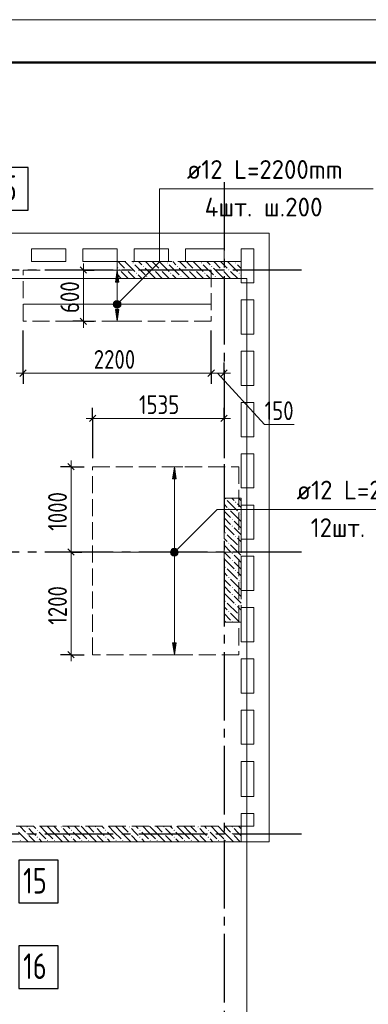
# Model space of a CAD drawing. Header units: millimetres. Extents: x 0 to 31317, y 0 to 42000.
# Tile 11 of 12: x 19434 to 23512, y 30477 to 42000. Entities that reach past the tile are written whole.
import ezdxf

# ---------------------------------------------------------------- set-up
doc = ezdxf.new("R2010")
doc.units = ezdxf.units.MM
doc.linetypes.add('______2', pattern=[270, 200, -70])
doc.linetypes.add('______5', pattern=[1100, 800, -100, 100, -100])
for name, color, linetype, lineweight in [('Standard', 7, 'Continuous', 25), ('ДОП Верх по У', 7, 'Continuous', 25), ('ЖБ Перекрытие верхний уровень', 7, 'Continuous', 35), ('ЖБ Пилон', 7, 'Continuous', 35), ('ЖБ Стена верхний уровень', 7, 'Continuous', 35), ('Оси', 40, '______5', 18), ('Позиционная метка номер позиции', 7, 'Continuous', 13), ('Примечания', 7, 'Continuous', 25)]:
    doc.layers.add(name, color=color, linetype=linetype, lineweight=lineweight)
doc.styles.add('GOST 2.304-81', font='txt')
doc.styles.add('ISOCPEUR', font='txt')

msp = doc.modelspace()

# ---------------------------------------------------------------- hatches: boundary and pattern name
at = {"layer": 'ДОП Верх по У', "linetype": 'Continuous', "lineweight": 13, "transparency": 33554687}
for points in [[(20594, 38930), (20574, 39070), (20554, 38930)], [(20536, 38670), (20611, 38670), (20606, 38689)], [(20536, 38670), (20606, 38689), (20542, 38689)], [(20542, 38651), (20611, 38670), (20536, 38670)], [(20542, 38689), (20606, 38689), (20593, 38702)], [(20542, 38689), (20593, 38702), (20555, 38702)], [(20542, 38651), (20606, 38651), (20611, 38670)], [(20555, 38638), (20606, 38651), (20542, 38651)], [(20555, 38702), (20593, 38702), (20574, 38708)], [(20555, 38638), (20593, 38638), (20606, 38651)], [(20593, 38638), (20555, 38638), (20574, 38633)], [(21263, 36628), (21243, 36768), (21223, 36628)], [(21205, 35768), (21280, 35768), (21275, 35787)], [(21205, 35768), (21275, 35787), (21211, 35787)], [(21211, 35749), (21280, 35768), (21205, 35768)], [(21211, 35787), (21275, 35787), (21262, 35800)], [(21211, 35787), (21262, 35800), (21224, 35800)], [(21211, 35749), (21275, 35749), (21280, 35768)], [(21224, 35736), (21275, 35749), (21211, 35749)], [(21224, 35800), (21262, 35800), (21243, 35805)], [(21224, 35736), (21262, 35736), (21275, 35749)], [(21262, 35736), (21224, 35736), (21243, 35731)]]:
    msp.add_hatch(color=7, dxfattribs=at).paths.add_polyline_path(points)
for points in [[(20594, 38610), (20574, 38470), (20554, 38610)], [(21263, 34708), (21243, 34568), (21223, 34708)]]:
    msp.add_hatch(color=7, dxfattribs=at).paths.add_polyline_path(points, flags=16)
at = {"layer": 'ЖБ Пилон', "linetype": 'Continuous', "lineweight": 18, "transparency": 33554687}
for points in [[(20594, 39073), (20601, 39080), (20607, 39073), (20601, 39067)], [(20674, 39073), (20681, 39080), (20687, 39073), (20681, 39067)], [(20754, 39153), (20761, 39160), (20767, 39153), (20761, 39147)], [(20874, 39113), (20881, 39120), (20887, 39113), (20881, 39107)], [(20994, 39073), (21001, 39080), (21007, 39073), (21001, 39067)], [(21074, 39073), (21081, 39080), (21087, 39073), (21081, 39067)], [(21154, 39153), (21161, 39160), (21167, 39153), (21161, 39147)], [(21274, 39113), (21281, 39120), (21287, 39113), (21281, 39107)], [(21394, 39073), (21401, 39080), (21407, 39073), (21401, 39067)], [(21474, 39073), (21481, 39080), (21487, 39073), (21481, 39067)], [(21554, 39153), (21561, 39160), (21567, 39153), (21561, 39147)], [(21674, 39113), (21681, 39120), (21687, 39113), (21681, 39107)], [(21794, 39073), (21801, 39080), (21807, 39073), (21801, 39067)], [(21874, 39073), (21881, 39080), (21887, 39073), (21881, 39067)], [(21954, 39153), (21961, 39160), (21967, 39153), (21961, 39147)], [(20794, 39033), (20801, 39040), (20807, 39033), (20801, 39027)], [(20914, 38993), (20921, 39000), (20927, 38993), (20921, 38987)], [(21194, 39033), (21201, 39040), (21207, 39033), (21201, 39027)], [(21314, 38993), (21321, 39000), (21327, 38993), (21321, 38987)], [(21594, 39033), (21601, 39040), (21607, 39033), (21601, 39027)], [(21714, 38993), (21721, 39000), (21727, 38993), (21721, 38987)], [(21994, 39033), (22001, 39040), (22007, 39033), (22001, 39027)], [(21834, 36393), (21841, 36400), (21847, 36393), (21841, 36387)], [(21954, 36353), (21961, 36360), (21967, 36353), (21961, 36347)], [(21874, 36273), (21881, 36280), (21887, 36273), (21881, 36267)], [(21994, 36233), (22001, 36240), (22007, 36233), (22001, 36227)], [(21914, 36153), (21921, 36160), (21927, 36153), (21921, 36147)], [(21914, 36073), (21921, 36080), (21927, 36073), (21921, 36067)], [(21834, 35993), (21841, 36000), (21847, 35993), (21841, 35987)], [(21954, 35953), (21961, 35960), (21967, 35953), (21961, 35947)], [(21874, 35873), (21881, 35880), (21887, 35873), (21881, 35867)], [(21994, 35833), (22001, 35840), (22007, 35833), (22001, 35827)], [(21914, 35753), (21921, 35760), (21927, 35753), (21921, 35747)], [(21914, 35673), (21921, 35680), (21927, 35673), (21921, 35667)], [(21834, 35593), (21841, 35600), (21847, 35593), (21841, 35587)], [(21954, 35553), (21961, 35560), (21967, 35553), (21961, 35547)], [(21874, 35473), (21881, 35480), (21887, 35473), (21881, 35467)], [(21994, 35433), (22001, 35440), (22007, 35433), (22001, 35427)], [(21914, 35353), (21921, 35360), (21927, 35353), (21921, 35347)], [(21914, 35273), (21921, 35280), (21927, 35273), (21921, 35267)], [(21834, 35193), (21841, 35200), (21847, 35193), (21841, 35187)], [(21954, 35153), (21961, 35160), (21967, 35153), (21961, 35147)], [(21874, 35073), (21881, 35080), (21887, 35073), (21881, 35067)], [(21994, 35033), (22001, 35040), (22007, 35033), (22001, 35027)], [(21914, 34953), (21921, 34960), (21927, 34953), (21924, 34950), (21918, 34950)]]:
    msp.add_hatch(color=7, dxfattribs=at).paths.add_polyline_path(points, flags=16)
at = {"layer": 'ЖБ Стена верхний уровень', "linetype": 'Continuous', "lineweight": 18, "transparency": 33554687}
for points in [[(19514, 32553), (19521, 32560), (19527, 32553), (19521, 32547)], [(19634, 32513), (19641, 32520), (19647, 32513), (19641, 32507)], [(19914, 32553), (19921, 32560), (19927, 32553), (19921, 32547)], [(20034, 32513), (20041, 32520), (20047, 32513), (20041, 32507)], [(20314, 32553), (20321, 32560), (20327, 32553), (20321, 32547)], [(20434, 32513), (20441, 32520), (20447, 32513), (20441, 32507)], [(20714, 32553), (20721, 32560), (20727, 32553), (20721, 32547)], [(20834, 32513), (20841, 32520), (20847, 32513), (20841, 32507)], [(21114, 32553), (21121, 32560), (21127, 32553), (21121, 32547)], [(21234, 32513), (21241, 32520), (21247, 32513), (21241, 32507)], [(21514, 32553), (21521, 32560), (21527, 32553), (21521, 32547)], [(21634, 32513), (21641, 32520), (21647, 32513), (21641, 32507)], [(21914, 32553), (21921, 32560), (21927, 32553), (21921, 32547)], [(19434, 32393), (19441, 32400), (19447, 32393), (19441, 32387)], [(19514, 32473), (19521, 32480), (19527, 32473), (19521, 32467)], [(19634, 32433), (19641, 32440), (19647, 32433), (19641, 32427)], [(19754, 32393), (19761, 32400), (19767, 32393), (19761, 32387)], [(19834, 32393), (19841, 32400), (19847, 32393), (19841, 32387)], [(19914, 32473), (19921, 32480), (19927, 32473), (19921, 32467)], [(20034, 32433), (20041, 32440), (20047, 32433), (20041, 32427)], [(20154, 32393), (20161, 32400), (20167, 32393), (20161, 32387)], [(20234, 32393), (20241, 32400), (20247, 32393), (20241, 32387)], [(20314, 32473), (20321, 32480), (20327, 32473), (20321, 32467)], [(20434, 32433), (20441, 32440), (20447, 32433), (20441, 32427)], [(20554, 32393), (20561, 32400), (20567, 32393), (20561, 32387)], [(20634, 32393), (20641, 32400), (20647, 32393), (20641, 32387)], [(20714, 32473), (20721, 32480), (20727, 32473), (20721, 32467)], [(20834, 32433), (20841, 32440), (20847, 32433), (20841, 32427)], [(20954, 32393), (20961, 32400), (20967, 32393), (20961, 32387)], [(21034, 32393), (21041, 32400), (21047, 32393), (21041, 32387)], [(21114, 32473), (21121, 32480), (21127, 32473), (21121, 32467)], [(21234, 32433), (21241, 32440), (21247, 32433), (21241, 32427)], [(21354, 32393), (21361, 32400), (21367, 32393), (21361, 32387)], [(21434, 32393), (21441, 32400), (21447, 32393), (21441, 32387)], [(21514, 32473), (21521, 32480), (21527, 32473), (21521, 32467)], [(21634, 32433), (21641, 32440), (21647, 32433), (21641, 32427)], [(21754, 32393), (21761, 32400), (21767, 32393), (21761, 32387)], [(21834, 32393), (21841, 32400), (21847, 32393), (21841, 32387)], [(21914, 32473), (21921, 32480), (21927, 32473), (21921, 32467)]]:
    msp.add_hatch(color=7, dxfattribs=at).paths.add_polyline_path(points, flags=16)
at = {"layer": 'Позиционная метка номер позиции', "linetype": 'Continuous', "lineweight": 13, "transparency": 33554687}
for points in [[(20531, 38681), (20606, 38638), (20542, 38702)], [(20531, 38659), (20585, 38627), (20531, 38681)], [(20531, 38681), (20585, 38627), (20606, 38638)], [(20563, 38627), (20531, 38659), (20542, 38638)], [(20531, 38659), (20563, 38627), (20585, 38627)], [(20542, 38702), (20617, 38659), (20563, 38713)], [(20542, 38702), (20606, 38638), (20617, 38659)], [(20563, 38713), (20617, 38659), (20617, 38681)], [(20563, 38713), (20617, 38681), (20585, 38713)], [(20585, 38713), (20617, 38681), (20606, 38702)], [(21200, 35779), (21275, 35736), (21211, 35800)], [(21200, 35757), (21254, 35725), (21200, 35779)], [(21200, 35779), (21254, 35725), (21275, 35736)], [(21232, 35725), (21200, 35757), (21211, 35736)], [(21200, 35757), (21232, 35725), (21254, 35725)], [(21211, 35800), (21286, 35757), (21232, 35811)], [(21211, 35800), (21275, 35736), (21286, 35757)], [(21232, 35811), (21286, 35757), (21286, 35779)], [(21232, 35811), (21286, 35779), (21254, 35811)], [(21254, 35811), (21286, 35779), (21275, 35800)]]:
    msp.add_hatch(color=7, dxfattribs=at).paths.add_polyline_path(points)

# ---------------------------------------------------------------- linework, layer by layer
at = {"layer": 'Standard', "color": 251, "linetype": 'Continuous', "lineweight": -3, "true_color": 0x656565, "transparency": 33554687}
for p, q in [((20180, 39070), (20055, 39070)), ((20180, 39070), (20104, 39070)), ((20180, 39070), (20305, 39070)), ((20180, 38470), (20055, 38470)), ((20180, 38470), (20104, 38470)), ((20180, 38470), (20305, 38470)), ((21674, 37864), (21674, 38364)), ((19474, 37864), (19474, 37989)), ((21674, 37864), (21674, 37989)), ((21824, 37864), (21824, 37989)), ((19474, 37864), (19474, 37739)), ((21674, 37864), (21674, 37739)), ((21824, 37864), (21824, 37908)), ((21824, 37864), (21824, 37739)), ((20287, 37334), (20287, 37459)), ((21824, 37334), (21824, 37459)), ((20287, 37334), (20287, 37209)), ((20287, 37334), (20287, 36868)), ((21824, 37334), (21824, 37209)), ((21824, 37334), (21824, 36868)), ((20036, 36768), (19911, 36768)), ((20036, 36768), (20161, 36768)), ((20036, 36768), (20187, 36768)), ((20036, 35770), (19911, 35770)), ((20036, 35770), (20161, 35770)), ((20036, 35770), (20036, 35770)), ((20036, 34568), (19911, 34568)), ((20036, 34568), (20161, 34568)), ((20036, 34568), (20187, 34568))]:
    msp.add_line(p, q, dxfattribs=at)
at = {"layer": 'Standard', "color": 7, "linetype": 'Continuous', "lineweight": 25, "transparency": 33554687}
for p, q in [((20142, 39108), (20217, 39033)), ((20142, 38508), (20217, 38433)), ((19436, 37826), (19511, 37901)), ((21636, 37826), (21711, 37901)), ((21786, 37826), (21861, 37901)), ((20249, 37297), (20324, 37372)), ((21786, 37297), (21861, 37372)), ((19998, 36805), (20073, 36731)), ((19998, 35808), (20073, 35733)), ((19998, 34605), (20073, 34531))]:
    msp.add_line(p, q, dxfattribs=at)
at = {"layer": 'Standard', "color": 7, "linetype": 'Continuous', "lineweight": 13, "transparency": 33554687}
for p, q in [((20180, 39070), (20180, 39145)), ((20180, 38470), (20180, 38395)), ((19394, 37864), (19474, 37864)), ((19474, 37864), (21674, 37864)), ((21674, 37864), (21824, 37864)), ((21749, 37864), (22299, 37264)), ((21824, 37864), (21899, 37864)), ((20287, 37334), (20212, 37334)), ((20287, 37334), (21824, 37334)), ((21824, 37334), (21899, 37334)), ((22299, 37264), (22643, 37264)), ((20036, 36768), (20036, 36843)), ((20036, 35770), (20036, 34568)), ((20036, 34568), (20036, 34493))]:
    msp.add_line(p, q, dxfattribs=at)
msp.add_lwpolyline([(0, 0), (29700, 0), (29700, 42000), (0, 42000), (0, 0)], close=True, dxfattribs=at)
at = {"layer": 'Standard', "color": 7, "linetype": 'Continuous', "lineweight": 50, "transparency": 33554687}
msp.add_lwpolyline([(2000, 41500), (29200, 41500), (29200, 500), (2000, 500), (2000, 41500)], close=True, dxfattribs=at)
at = {"layer": 'Standard', "color": 7, "linetype": 'Continuous', "lineweight": 13, "transparency": 33554687}
for points in [[(20180, 39070), (20180, 38471), (20180, 38471), (20180, 38470)], [(20036, 36768), (20036, 35933), (20036, 35933), (20036, 35770)]]:
    msp.add_lwpolyline(points, dxfattribs=at)
at = {"layer": 'Standard', "color": 254, "linetype": 'Continuous', "lineweight": 18, "true_color": 0xc4c4ff, "transparency": 33554687}
msp.add_lwpolyline([(7706, 18130), (22093, 18130), (22093, 38970), (7706, 38970), (7706, 18130)], dxfattribs=at)
at = {"layer": 'Standard', "color": 251, "linetype": 'Continuous', "lineweight": -3, "true_color": 0x656565, "transparency": 33554687}
msp.add_lwpolyline([(19474, 37864), (19474, 37881), (19474, 37881), (19474, 38364)], dxfattribs=at)
at = {"layer": 'ДОП Верх по У', "color": 7, "linetype": 'Continuous', "lineweight": 13, "transparency": 33554687}
for p, q in [((21369, 40020), (23455, 40020)), ((22654, 36268), (24740, 36268))]:
    msp.add_line(p, q, dxfattribs=at)
at = {"layer": 'ДОП Верх по У', "color": 251, "linetype": 'Continuous', "lineweight": 13, "true_color": 0x494949, "transparency": 33554687}
for p, q in [((20574, 39070), (20474, 39070)), ((20574, 39070), (20554, 38930)), ((20594, 38930), (20574, 39070)), ((20574, 39070), (20674, 39070)), ((20574, 39070), (20574, 39070)), ((20554, 38930), (20594, 38930)), ((20574, 38700), (20574, 38930)), ((20536, 38670), (20536, 38670)), ((20574, 38470), (20554, 38610)), ((20554, 38610), (20594, 38610)), ((20574, 38610), (20574, 38640)), ((20594, 38610), (20574, 38470)), ((20611, 38670), (20611, 38670)), ((20574, 38470), (20474, 38470)), ((20574, 38470), (20674, 38470)), ((20574, 38470), (20574, 38470)), ((21243, 36768), (21143, 36768)), ((21243, 36768), (21223, 36628)), ((21263, 36628), (21243, 36768)), ((21243, 36768), (21343, 36768)), ((21243, 36768), (21243, 36768)), ((21223, 36628), (21263, 36628)), ((21243, 35798), (21243, 36628)), ((21205, 35768), (21205, 35768)), ((21243, 34708), (21243, 35738)), ((21280, 35768), (21280, 35768)), ((21243, 34568), (21223, 34708)), ((21223, 34708), (21263, 34708)), ((21263, 34708), (21243, 34568)), ((21243, 34568), (21143, 34568)), ((21243, 34568), (21343, 34568)), ((21243, 34568), (21243, 34568))]:
    msp.add_line(p, q, dxfattribs=at)
at = {"layer": 'ДОП Верх по У', "color": 7, "linetype": 'Continuous', "lineweight": 18, "transparency": 33554687}
for p, q in [((21668, 38670), (19480, 38670)), ((20293, 35768), (21993, 35768))]:
    msp.add_line(p, q, dxfattribs=at)
at = {"layer": 'ДОП Верх по У', "color": 7, "linetype": 'Continuous', "lineweight": 25, "transparency": 33554687}
for points in [[(19073, 39770), (19533, 39770), (19533, 40270), (19073, 40270), (19073, 39770)], [(19424, 31663), (19884, 31663), (19884, 32163), (19424, 32163), (19424, 31663)], [(19424, 30663), (19884, 30663), (19884, 31163), (19424, 31163), (19424, 30663)]]:
    msp.add_lwpolyline(points, dxfattribs=at)
at = {"layer": 'ДОП Верх по У', "color": 251, "linetype": 'Continuous', "lineweight": 13, "true_color": 0x494949, "transparency": 33554687}
for centre in [(20574, 38670), (21243, 35768)]:
    msp.add_circle(centre, 37.5, dxfattribs=at)
at = {"layer": 'ЖБ Перекрытие верхний уровень', "color": 7, "linetype": 'Continuous', "lineweight": 18, "transparency": 33554687}
for p, q in [((22354, 39500), (7394, 39500)), ((22354, 32380), (22354, 39500)), ((19574, 39170), (19574, 39320)), ((19574, 39320), (19974, 39320)), ((19974, 39320), (19974, 39170)), ((20174, 39320), (20574, 39320)), ((20174, 39170), (20174, 39320)), ((20574, 39320), (20574, 39170)), ((20774, 39170), (20774, 39320)), ((20774, 39320), (21174, 39320)), ((21174, 39320), (21174, 39170)), ((21374, 39170), (21374, 39320)), ((21374, 39320), (21824, 39320)), ((21824, 39320), (21824, 39170)), ((22024, 39320), (22174, 39320)), ((22024, 38920), (22024, 39320)), ((22174, 39320), (22174, 38920)), ((19974, 39170), (19574, 39170)), ((20574, 39170), (20174, 39170)), ((21174, 39170), (20774, 39170)), ((21824, 39170), (21374, 39170)), ((22174, 38920), (22024, 38920)), ((22024, 38720), (22174, 38720)), ((22024, 38320), (22024, 38720)), ((22174, 38720), (22174, 38320)), ((22174, 38320), (22024, 38320)), ((22024, 38120), (22174, 38120)), ((22024, 37720), (22024, 38120)), ((22174, 38120), (22174, 37720)), ((22174, 37720), (22024, 37720)), ((22024, 37120), (22024, 37520)), ((22024, 37520), (22174, 37520)), ((22174, 37520), (22174, 37120)), ((22174, 37120), (22024, 37120)), ((22024, 36920), (22174, 36920)), ((22024, 36520), (22024, 36920)), ((22174, 36920), (22174, 36520)), ((22174, 36520), (22024, 36520)), ((22024, 35920), (22024, 36320)), ((22024, 36320), (22174, 36320)), ((22174, 36320), (22174, 35920)), ((22174, 35920), (22024, 35920)), ((22024, 35720), (22174, 35720)), ((22024, 35320), (22024, 35720)), ((22174, 35720), (22174, 35320)), ((22174, 35320), (22024, 35320)), ((22024, 34720), (22024, 35120)), ((22024, 35120), (22174, 35120)), ((22174, 35120), (22174, 34720)), ((22174, 34720), (22024, 34720)), ((22024, 34520), (22174, 34520)), ((22024, 34120), (22024, 34520)), ((22174, 34520), (22174, 34120)), ((22174, 34120), (22024, 34120)), ((22024, 33920), (22174, 33920)), ((22024, 33520), (22024, 33920)), ((22174, 33920), (22174, 33520)), ((22174, 33520), (22024, 33520)), ((22024, 33320), (22174, 33320)), ((22024, 32910), (22024, 33320)), ((22174, 33320), (22174, 32910)), ((22174, 32910), (22024, 32910)), ((22024, 32560), (22024, 32710)), ((22024, 32710), (22174, 32710)), ((22174, 32710), (22174, 32560)), ((22174, 32560), (22024, 32560)), ((16424, 32380), (22174, 32380)), ((22174, 32380), (22354, 32380))]:
    msp.add_line(p, q, dxfattribs=at)
at = {"layer": 'ЖБ Пилон', "color": 253, "linetype": '______2', "lineweight": 13, "true_color": 0xa0a0a0, "transparency": 33554687}
for p, q in [((22024, 39170), (20574, 39170)), ((20574, 39170), (20574, 38970)), ((22024, 38970), (22024, 39170)), ((20574, 38970), (22024, 38970)), ((22024, 36400), (21824, 36400)), ((21824, 36400), (21824, 34950)), ((22024, 34950), (22024, 36400)), ((21824, 34950), (22024, 34950))]:
    msp.add_line(p, q, dxfattribs=at)
at = {"layer": 'ЖБ Пилон', "color": 9, "linetype": 'Continuous', "lineweight": 18, "true_color": 0xc7c7c7, "transparency": 33554687}
for p, q in [((20574, 39100), (20581, 39093)), ((20621, 39133), (20584, 39170)), ((20661, 39093), (20621, 39133)), ((20664, 39170), (20781, 39053)), ((20781, 39133), (20901, 39013)), ((20824, 39170), (20861, 39133)), ((21021, 38973), (20901, 39093)), ((20904, 39170), (20981, 39093)), ((21021, 39133), (20984, 39170)), ((21061, 39093), (21021, 39133)), ((21064, 39170), (21181, 39053)), ((21181, 39133), (21301, 39013)), ((21224, 39170), (21261, 39133)), ((21421, 38973), (21301, 39093)), ((21304, 39170), (21381, 39093)), ((21421, 39133), (21384, 39170)), ((21461, 39093), (21421, 39133)), ((21464, 39170), (21581, 39053)), ((21581, 39133), (21701, 39013)), ((21624, 39170), (21661, 39133)), ((21821, 38973), (21701, 39093)), ((21704, 39170), (21781, 39093)), ((21821, 39133), (21784, 39170)), ((21861, 39093), (21821, 39133)), ((21864, 39170), (21981, 39053)), ((21981, 39133), (22024, 39090)), ((20621, 38973), (20574, 39020)), ((20621, 39053), (20701, 38973)), ((20621, 38973), (20624, 38970)), ((20701, 39053), (20784, 38970)), ((20864, 38970), (20821, 39013)), ((20941, 38973), (20944, 38970)), ((21021, 39053), (21101, 38973)), ((21021, 38973), (21024, 38970)), ((21101, 39053), (21184, 38970)), ((21264, 38970), (21221, 39013)), ((21341, 38973), (21344, 38970)), ((21421, 39053), (21501, 38973)), ((21421, 38973), (21424, 38970)), ((21501, 39053), (21584, 38970)), ((21664, 38970), (21621, 39013)), ((21741, 38973), (21744, 38970)), ((21821, 39053), (21901, 38973)), ((21821, 38973), (21824, 38970)), ((21901, 39053), (21984, 38970)), ((22024, 39010), (22021, 39013)), ((21861, 36293), (21824, 36330)), ((21861, 36373), (21981, 36253)), ((21914, 36400), (21941, 36373)), ((21981, 36333), (22024, 36290)), ((21994, 36400), (22024, 36370)), ((21824, 36250), (21901, 36173)), ((21901, 36253), (22021, 36133)), ((22024, 36210), (22021, 36213)), ((21824, 36170), (21901, 36093)), ((21824, 36090), (21941, 35973)), ((21981, 36093), (21941, 36133)), ((22021, 36053), (21981, 36093)), ((21861, 35973), (21981, 35853)), ((21941, 36053), (22024, 35970)), ((21861, 35893), (21824, 35930)), ((21824, 35850), (21901, 35773)), ((21901, 35853), (22021, 35733)), ((21981, 35933), (22024, 35890)), ((21824, 35770), (21901, 35693)), ((21981, 35693), (21941, 35733)), ((22024, 35810), (22021, 35813)), ((21824, 35690), (21941, 35573)), ((21941, 35653), (22024, 35570)), ((22021, 35653), (21981, 35693)), ((21861, 35493), (21824, 35530)), ((21861, 35573), (21981, 35453)), ((21981, 35533), (22024, 35490)), ((21824, 35450), (21901, 35373)), ((21901, 35453), (22021, 35333)), ((22024, 35410), (22021, 35413)), ((21824, 35370), (21901, 35293)), ((21824, 35290), (21941, 35173)), ((21981, 35293), (21941, 35333)), ((22021, 35253), (21981, 35293)), ((21861, 35173), (21981, 35053)), ((21941, 35253), (22024, 35170)), ((21861, 35093), (21824, 35130)), ((21824, 35050), (21901, 34973)), ((21901, 35053), (22004, 34950)), ((21981, 35133), (22024, 35090)), ((21824, 34970), (21844, 34950)), ((22024, 35010), (22021, 35013))]:
    msp.add_line(p, q, dxfattribs=at)
at = {"layer": 'ЖБ Стена верхний уровень', "color": 251, "linetype": '______2', "lineweight": 13, "true_color": 0x656565, "transparency": 33554687}
for p, q in [((22024, 32560), (16244, 32560)), ((22024, 32380), (22024, 32560)), ((16244, 32380), (22024, 32380))]:
    msp.add_line(p, q, dxfattribs=at)
at = {"layer": 'ЖБ Стена верхний уровень', "color": 9, "linetype": 'Continuous', "lineweight": 18, "true_color": 0xc7c7c7, "transparency": 33554687}
for p, q in [((19434, 32560), (19501, 32493)), ((19581, 32493), (19541, 32533)), ((19594, 32560), (19621, 32533)), ((19741, 32493), (19674, 32560)), ((19754, 32560), (19821, 32493)), ((19834, 32560), (19901, 32493)), ((19981, 32493), (19941, 32533)), ((19994, 32560), (20021, 32533)), ((20141, 32493), (20074, 32560)), ((20154, 32560), (20221, 32493)), ((20234, 32560), (20301, 32493)), ((20381, 32493), (20341, 32533)), ((20394, 32560), (20421, 32533)), ((20541, 32493), (20474, 32560)), ((20554, 32560), (20621, 32493)), ((20634, 32560), (20701, 32493)), ((20781, 32493), (20741, 32533)), ((20794, 32560), (20821, 32533)), ((20941, 32493), (20874, 32560)), ((20954, 32560), (21021, 32493)), ((21034, 32560), (21101, 32493)), ((21181, 32493), (21141, 32533)), ((21194, 32560), (21221, 32533)), ((21341, 32493), (21274, 32560)), ((21354, 32560), (21421, 32493)), ((21434, 32560), (21501, 32493)), ((21581, 32493), (21541, 32533)), ((21594, 32560), (21621, 32533)), ((21741, 32493), (21674, 32560)), ((21754, 32560), (21821, 32493)), ((21834, 32560), (21901, 32493)), ((21981, 32493), (21941, 32533)), ((21994, 32560), (22021, 32533)), ((19421, 32493), (19534, 32380)), ((19541, 32453), (19614, 32380)), ((19621, 32453), (19581, 32493)), ((19661, 32493), (19741, 32413)), ((19661, 32413), (19694, 32380)), ((19741, 32493), (19821, 32413)), ((19821, 32493), (19934, 32380)), ((19941, 32453), (20014, 32380)), ((20021, 32453), (19981, 32493)), ((20061, 32493), (20141, 32413)), ((20061, 32413), (20094, 32380)), ((20141, 32493), (20221, 32413)), ((20221, 32493), (20334, 32380)), ((20341, 32453), (20414, 32380)), ((20421, 32453), (20381, 32493)), ((20461, 32493), (20541, 32413)), ((20461, 32413), (20494, 32380)), ((20541, 32493), (20621, 32413)), ((20621, 32493), (20734, 32380)), ((20741, 32453), (20814, 32380)), ((20821, 32453), (20781, 32493)), ((20861, 32493), (20941, 32413)), ((20861, 32413), (20894, 32380)), ((20941, 32493), (21021, 32413)), ((21021, 32493), (21134, 32380)), ((21141, 32453), (21214, 32380)), ((21221, 32453), (21181, 32493)), ((21261, 32493), (21341, 32413)), ((21261, 32413), (21294, 32380)), ((21341, 32493), (21421, 32413)), ((21421, 32493), (21534, 32380)), ((21541, 32453), (21614, 32380)), ((21621, 32453), (21581, 32493)), ((21661, 32493), (21741, 32413)), ((21661, 32413), (21694, 32380)), ((21741, 32493), (21821, 32413)), ((21821, 32493), (21934, 32380)), ((21941, 32453), (22014, 32380)), ((22021, 32453), (21981, 32493))]:
    msp.add_line(p, q, dxfattribs=at)
at = {"layer": 'Оси', "color": 8, "linetype": '______5', "lineweight": -3, "transparency": 33554687}
for p, q in [((21824, 40100), (21824, 15930)), ((22729, 39070), (3600, 39070)), ((22729, 35770), (3600, 35770)), ((22729, 32470), (3600, 32470))]:
    msp.add_line(p, q, dxfattribs=at)
at = {"layer": 'Позиционная метка номер позиции', "color": 7, "linetype": 'Continuous', "lineweight": 13, "transparency": 33554687}
for p, q in [((20542, 38702), (20542, 38702)), ((20542, 38638), (20542, 38638)), ((20606, 38702), (20606, 38702)), ((20606, 38638), (20606, 38638)), ((21211, 35800), (21211, 35800)), ((21211, 35736), (21211, 35736)), ((21275, 35800), (21275, 35800)), ((21275, 35736), (21275, 35736))]:
    msp.add_line(p, q, dxfattribs=at)
for points in [[(20574, 38670), (21069, 39165), (21069, 40020), (23569, 40020)], [(21243, 35768), (21743, 36268), (24854, 36268)]]:
    msp.add_lwpolyline(points, dxfattribs=at)
for centre in [(20574, 38670), (21243, 35768)]:
    msp.add_circle(centre, 45, dxfattribs=at)
at = {"layer": 'Примечания', "color": 7, "linetype": '______2', "lineweight": 18, "transparency": 33554687}
for p, q in [((19474, 39070), (21674, 39070)), ((19474, 38470), (19474, 39070)), ((21674, 39070), (21674, 38470)), ((21674, 38470), (19474, 38470)), ((20287, 36768), (21999, 36768)), ((20287, 34568), (20287, 36768)), ((21999, 36768), (21999, 34568)), ((21999, 34568), (20287, 34568))]:
    msp.add_line(p, q, dxfattribs=at)

# ---------------------------------------------------------------- texts
at = {"layer": 'Standard', "color": 7, "linetype": 'Continuous', "lineweight": 25, "transparency": 33554687, "char_height": 220, "attachment_point": 7, "rotation": 90, "style": 'GOST 2.304-81'}
for s, insert, width in [('600', (20130, 38567), 531.97), ('1000', (19986, 36019), 625.74), ('1200', (19986, 34919), 625.74)]:
    msp.add_mtext(s, dxfattribs=dict(at, insert=insert, width=width))
at = {"layer": 'Standard', "color": 7, "linetype": 'Continuous', "lineweight": 25, "transparency": 33554687, "char_height": 220, "attachment_point": 7, "style": 'GOST 2.304-81'}
for s, insert, width in [('2200', (20300, 37914), 672.62), ('1535', (20829, 37385), 579.01), ('150', (22299, 37314), 469.51)]:
    msp.add_mtext(s, dxfattribs=dict(at, insert=insert, width=width))
at = {"layer": 'ДОП Верх по У', "color": 7, "linetype": 'Continuous', "lineweight": 13, "transparency": 33554687, "attachment_point": 7, "style": 'ISOCPEUR'}
for s, insert, char_height, width in [('\\W0.96;ø12 L=2200mm ', (21389, 40137), 220, 2150.52), ('\\W0.75;15', (19123, 39880), 300, 472.27), ('\\W0.97;4шт. ш.200 ', (21598, 39697), 220, 1734.41), ('\\W0.96;ø12 L=2290mm ', (22674, 36385), 220, 2150.52), ('\\W0.95;12шт. ш.200 ', (22839, 35945), 220, 1819.9), ('\\W0.75;15', (19474, 31773), 300, 472.29), ('\\W0.75;16', (19474, 30773), 300, 472.29)]:
    msp.add_mtext(s, dxfattribs=dict(at, insert=insert, char_height=char_height, width=width))

doc.saveas('drawing.dxf')
